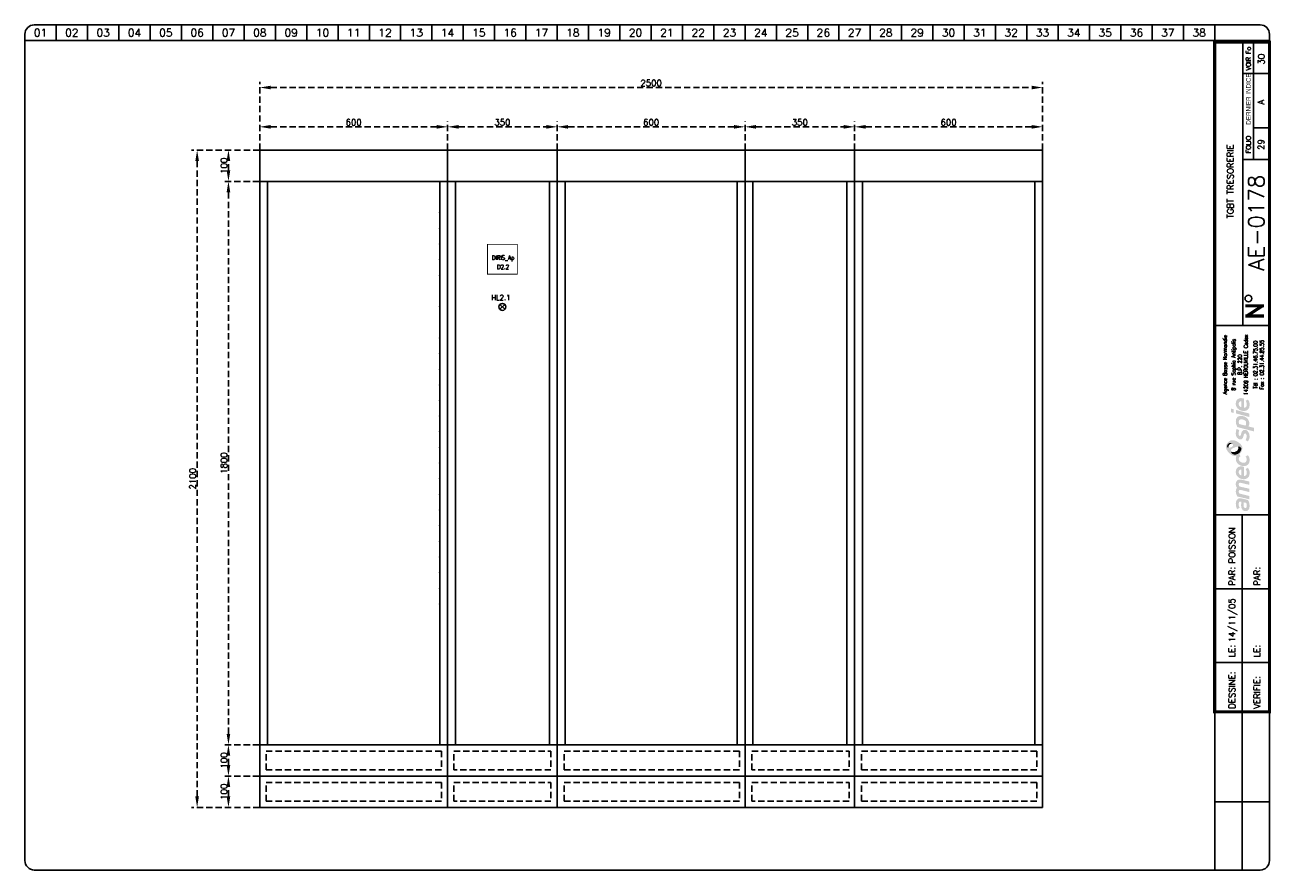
# Model space of a CAD drawing. Extents: x 0 to 398, y 0 to 270.
import ezdxf
from ezdxf.enums import TextEntityAlignment as Align

# ---------------------------------------------------------------- set-up
doc = ezdxf.new("R2010")
doc.units = 0
doc.header["$LTSCALE"] = 20
doc.header["$MEASUREMENT"] = 0
doc.linetypes.add('DISCONTINU', pattern=[0.15, 0.1, -0.05])
for name, color, linetype in [('TEXTE', 3, 'Continuous'), ('TRAIFIN', 1, 'Continuous'), ('TRAIGROS', 2, 'Continuous'), ('TRAIMOY', 4, 'Continuous')]:
    doc.layers.add(name, color=color, linetype=linetype)
doc.styles.add('ROMANS8', font='ROMANS8.shx')
doc.styles.get("Standard").update_dxf_attribs({"font": 'simplex.shx'})
doc.styles.add('TXT', font='txt', dxfattribs={"width": 0.8})
doc.dimstyles.get("Standard").update_dxf_attribs({"dimtxt": 0.18, "dimasz": 0.18, "dimexe": 0.18, "dimexo": 0.0625, "dimgap": 0.09, "dimtad": 0, "dimtih": 1, "dimtoh": 1, "dimdec": 4, "dimzin": 0, "dimdsep": 46, "dimtxsty": 'Standard', "dimcen": 0.09, "dimadec": 0, "dimazin": 0, "dimtfac": 1, "dimtdec": 4, "dimtofl": 0, "dimtmove": 0, "dimatfit": 3, "dimfxl": 0, "dimtolj": 1, "dimtzin": 0, "dimarcsym": 0})

# ---------------------------------------------------------------- blocks, each defined once
blk = doc.blocks.new('FDP-DIV-CHU')
at = {"layer": 'TEXTE', "color": 7, "const_width": 1}
for points in [[(392.75, 180.25), (386.75, 180.25)], [(387.25, 177), (392.25, 180.25)], [(392.75, 177), (386.75, 177)]]:
    blk.add_lwpolyline(points, dxfattribs=at)
at = {"layer": 'TEXTE', "color": 7}
blk.add_circle((387.76, 182.59), 1.08, dxfattribs=at)
at = {"layer": 'TRAIFIN', "color": 7}
for p, q in [((7, 270), (7, 265)), ((17, 270), (17, 265)), ((27, 270), (27, 265)), ((37, 270), (37, 265)), ((47, 270), (47, 265)), ((57, 270), (57, 265)), ((67, 270), (67, 265)), ((77, 270), (77, 265)), ((87, 270), (87, 265)), ((97, 270), (97, 265)), ((107, 270), (107, 265)), ((117, 270), (117, 265)), ((127, 270), (127, 265)), ((137, 270), (137, 265)), ((147, 270), (147, 265)), ((157, 270), (157, 265)), ((167, 270), (167, 265)), ((177, 270), (177, 265)), ((187, 270), (187, 265)), ((197, 270), (197, 265)), ((207, 270), (207, 265)), ((217, 270), (217, 265)), ((227, 270), (227, 265)), ((237, 270), (237, 265)), ((247, 270), (247, 265)), ((257, 270), (257, 265)), ((267, 270), (267, 265)), ((277, 270), (277, 265)), ((287, 270), (287, 265)), ((297, 270), (297, 265)), ((307, 270), (307, 265)), ((317, 270), (317, 265)), ((327, 270), (327, 265)), ((337, 270), (337, 265)), ((347, 270), (347, 265)), ((357, 270), (357, 265)), ((367, 270), (367, 265)), ((377, 270), (377, 265)), ((389.41, 227.04), (389.41, 264.5)), ((389.41, 237.09), (393.96, 237.09))]:
    blk.add_line(p, q, dxfattribs=at)
at = {"layer": 'TRAIGROS', "color": 7}
for p, q in [((-3, 267), (-3, 265)), ((0, 270), (391.5, 270)), ((394.5, 267), (394.5, 265)), ((394.5, 265), (-3, 265)), ((394.5, 265), (-3, 265)), ((-3, 265), (-3, 3)), ((386, 174), (386, 264.5)), ((394.5, 3), (394.5, 265)), ((386, 254.5), (394, 254.5)), ((386, 227.01), (394, 227.01)), ((377, 174), (394.5, 174)), ((377, 113.52), (394.51, 113.52)), ((377, -0.03), (377, 50.52)), ((0, 0), (391.5, 0))]:
    blk.add_line(p, q, dxfattribs=at)
at = {"layer": 'TRAIGROS', "color": 7, "const_width": 1}
blk.add_lwpolyline([(377, 264.5), (377, 50.52), (394.5, 50.52), (394.5, 264.5), (377, 264.5)], dxfattribs=at)
at = {"layer": 'TRAIGROS', "color": 7}
for centre, start, end in [((0, 267), 90, 180), ((391.5, 267), 0, 90), ((0, 3), 180, 270), ((391.5, 3), 270, 0)]:
    blk.add_arc(centre, 3, start, end, dxfattribs=at)
at = {"layer": 'TRAIMOY', "color": 7}
for p, q in [((385.75, -0.01), (385.75, 113.52)), ((377, 89.82), (394.51, 89.82)), ((377, 66.27), (394.51, 66.27)), ((377, 21.75), (394.51, 21.75))]:
    blk.add_line(p, q, dxfattribs=at)
at = {"layer": 'TEXTE', "color": 7}
for s, p in [('01', (2, 267.5)), ('02', (12, 267.5)), ('03', (22, 267.5)), ('04', (32, 267.5)), ('05', (42, 267.5)), ('06', (52, 267.5)), ('07', (62, 267.5)), ('08', (72, 267.5)), ('09', (82, 267.5)), ('10', (92, 267.5)), ('11', (102, 267.5)), ('12', (112, 267.5)), ('13', (122, 267.5)), ('14', (132, 267.5)), ('15', (142, 267.5)), ('16', (152, 267.5)), ('17', (162, 267.5)), ('18', (172, 267.5)), ('19', (182, 267.5)), ('20', (192, 267.5)), ('21', (202, 267.5)), ('22', (212, 267.5)), ('23', (222, 267.5)), ('24', (232, 267.5)), ('25', (242, 267.5)), ('26', (252, 267.5)), ('27', (262, 267.5)), ('28', (272, 267.5)), ('29', (282, 267.5)), ('30', (292, 267.5)), ('31', (302, 267.5)), ('32', (312, 267.5)), ('33', (322, 267.5)), ('34', (332, 267.5)), ('35', (342, 267.5)), ('36', (352, 267.5)), ('37', (362, 267.5)), ('38', (372, 267.5))]:
    blk.add_text(s, height=2.5, dxfattribs=at).set_placement(p, align=Align.MIDDLE)
at = {"layer": 'TEXTE', "color": 7, "width": 0.867769}
blk.add_text('VOIR Fo', height=1.5, rotation=90, dxfattribs=at).set_placement((388.5, 255.5), (388.5, 263), align=Align.FIT)
at = {"layer": 'TEXTE', "color": 7, "style": 'TXT', "width": 0.8}
blk.add_text('DERNIER INDICE', height=1.5, rotation=90, dxfattribs=at).set_placement((388.5, 238.12))
at = {"layer": 'TEXTE', "color": 7}
blk.add_text('FOLIO', height=1.5, rotation=90, dxfattribs=at).set_placement((388.5, 231.76), align=Align.CENTER)
for s, p in [('PAR:', (383.51, 90.82)), ('PAR:', (391.51, 90.82)), ('LE:', (383.51, 67.95)), ('LE:', (391.51, 67.95)), ('DESSINE:', (383.51, 51.52)), ('VERIFIE:', (391.51, 51.52))]:
    blk.add_text(s, height=2, rotation=90, dxfattribs=at).set_placement(p)
at = {"layer": 'TEXTE'}
for tag, p in [('FOLIO_SUIVANT', (392.9, 259.04)), ('INDICE', (392.79, 245.35)), ('FOLIO', (392.79, 231.76))]:
    blk.add_attdef(tag, text='', height=2, rotation=90, dxfattribs=at).set_placement(p, align=Align.CENTER)
blk.add_attdef('INTITULE_DU_PLAN', text='', height=2, rotation=90, dxfattribs=at).set_placement((382, 220), align=Align.MIDDLE)
at = {"layer": 'TEXTE', "color": 4}
blk.add_attdef('NUMERO', text='', height=5, rotation=90, dxfattribs=at).set_placement((392.79, 206.79), align=Align.CENTER)
at = {"layer": 'TEXTE'}
for tag, p in [('DESSINATEUR', (383.53, 97.95)), ('DATE', (383.51, 72.76))]:
    blk.add_attdef(tag, p, '', height=2, rotation=90, dxfattribs=at)
blk = doc.blocks.new('LOGO')
h = blk.add_hatch(color=187)
h.paths.add_polyline_path([(0.27, -25.15), (-0.26, -25.03), (-0.61, -25.01), (-0.96, -25.01), (-1.3, -25.15), (-1.56, -25.39), (-1.76, -25.66), (-1.92, -26.06), (-2.01, -26.61), (-2, -27.13), (-1.95, -27.54), (-1.82, -27.98), (-1.59, -28.49), (-0.78, -28.03), (-0.88, -27.84), (-0.99, -27.58), (-1.06, -27.27), (-1.09, -26.94), (-1.07, -26.65), (-1.03, -26.36), (-0.9, -26.15), (-0.74, -26.05), (-0.59, -26.04), (-0.23, -26.1), (-0.26, -26.47), (-0.29, -26.77), (-0.31, -27.1), (-0.31, -27.41), (-0.26, -27.77), (-0.19, -28.1), (-0.05, -28.44), (0.2, -28.78), (0.48, -28.98), (0.87, -29.11), (1.22, -29.1), (1.58, -29.04), (1.84, -28.87), (2.14, -28.53), (2.3, -28.16), (2.37, -27.71), (2.36, -27.1), (2.28, -26.51), (2.08, -25.89), (1.89, -25.54), (0.84, -25.3)])
h.paths.add_polyline_path([(0.54, -26.31), (1.32, -26.47), (1.41, -26.69), (1.48, -27.01), (1.49, -27.42), (1.48, -27.74), (1.4, -27.9), (1.29, -28.03), (1.14, -28.09), (0.96, -28.1), (0.81, -28.07), (0.69, -27.97), (0.6, -27.85), (0.54, -27.71), (0.5, -27.54), (0.49, -27.3), (0.49, -27.06), (0.5, -26.59)], flags=16)
h.paths.add_polyline_path([(-0.88, -23.47), (-0.97, -23.29), (-1.06, -23.08), (-1.08, -22.86), (-1.05, -22.63), (-0.97, -22.45), (-0.79, -22.36), (-0.5, -22.33), (2.29, -23.01), (2.29, -21.94), (-0.8, -21.24), (-0.96, -21.08), (-1.06, -20.77), (-1.1, -20.45), (-1, -20.2), (-0.87, -20.11), (-0.7, -20.03), (-0.48, -20.05), (2.29, -20.7), (2.29, -19.65), (-0.36, -19.01), (-0.65, -19), (-1.01, -19.01), (-1.3, -19.12), (-1.55, -19.28), (-1.77, -19.54), (-1.9, -19.8), (-1.98, -20), (-2.02, -20.38), (-2.01, -20.76), (-1.91, -21.13), (-1.79, -21.45), (-1.64, -21.71), (-1.75, -21.83), (-1.89, -22.08), (-1.98, -22.36), (-2.01, -22.66), (-2.01, -23), (-1.95, -23.36), (-1.85, -23.71), (-1.69, -24.08), (-1.5, -24.43), (2.29, -25.32), (2.29, -24.26)])
h.paths.add_polyline_path([(-0.19, -14.81), (-0.51, -14.81), (-0.91, -14.88), (-1.19, -15), (-1.42, -15.16), (-1.64, -15.38), (-1.83, -15.67), (-1.95, -15.97), (-2, -16.26), (-2.02, -16.52), (-2.01, -16.84), (-1.96, -17.15), (-1.84, -17.46), (-1.65, -17.81), (-1.41, -18.09), (-1.14, -18.33), (-0.89, -18.51), (-0.59, -18.68), (-0.17, -18.82), (0.24, -18.89), (0.59, -18.91), (0.98, -18.88), (1.37, -18.75), (1.77, -18.51), (2.17, -18.06), (2.33, -17.58), (2.38, -17.11), (2.38, -16.56), (2.33, -16.15), (2.2, -15.79), (2.03, -15.5), (1.82, -15.25), (1.14, -15.68), (1.3, -15.94), (1.42, -16.3), (1.49, -16.68), (1.49, -16.99), (1.43, -17.33), (1.23, -17.63), (0.99, -17.81), (0.79, -17.86), (0.6, -17.84), (0.6, -14.97), (0.23, -14.85)])
h.paths.add_polyline_path([(-0.26, -17.69), (-0.43, -17.64), (-0.58, -17.55), (-0.76, -17.39), (-0.9, -17.24), (-1.01, -17.02), (-1.06, -16.86), (-1.08, -16.63), (-1.06, -16.36), (-0.96, -16.16), (-0.83, -15.98), (-0.62, -15.87), (-0.44, -15.83), (-0.26, -15.83)], flags=16)
h.paths.add_polyline_path([(-0.09, -13.56), (-0.44, -13.4), (-0.74, -13.16), (-0.95, -12.9), (-1.04, -12.61), (-1.08, -12.36), (-1.02, -12.05), (-0.89, -11.83), (-0.73, -11.69), (-0.61, -11.61), (-0.5, -11.55), (-0.88, -10.89), (-1.08, -11.04), (-1.32, -11.18), (-1.51, -11.28), (-1.78, -11.38), (-1.87, -11.55), (-1.97, -11.89), (-2.01, -12.3), (-1.98, -12.76), (-1.82, -13.35), (-1.54, -13.76), (-1.25, -14.08), (-0.85, -14.34), (-0.48, -14.51), (-0.05, -14.65), (0.44, -14.71), (0.94, -14.69), (1.47, -14.5), (1.83, -14.25), (2.09, -13.94), (2.26, -13.6), (2.36, -13.21), (2.39, -12.82), (2.37, -12.43), (2.27, -11.98), (2.07, -11.58), (1.82, -11.23), (1.12, -11.67), (1.29, -11.95), (1.43, -12.27), (1.45, -12.61), (1.43, -12.96), (1.23, -13.36), (0.95, -13.57), (0.61, -13.63), (0.31, -13.63)])
h.paths.add_polyline_path([(1.25, -3.19), (0.94, -3.13), (0.59, -3.14), (0.32, -3.25), (0.1, -3.49), (-0.12, -3.81), (-0.25, -4.17), (-0.38, -4.62), (-0.46, -4.92), (-0.59, -5.03), (-0.74, -5.08), (-0.86, -5.03), (-0.96, -4.94), (-1.06, -4.74), (-1.12, -4.53), (-1.11, -4.23), (-1.07, -3.86), (-1.01, -3.51), (-0.93, -3.23), (-1.72, -2.85), (-1.84, -3.12), (-1.93, -3.4), (-1.97, -3.68), (-2, -3.98), (-2.02, -4.32), (-2, -4.65), (-1.94, -5.01), (-1.8, -5.31), (-1.64, -5.58), (-1.4, -5.84), (-1.11, -6.04), (-0.85, -6.17), (-0.56, -6.2), (-0.24, -6.15), (0.01, -5.99), (0.18, -5.81), (0.32, -5.51), (0.41, -5.18), (0.51, -4.86), (0.57, -4.63), (0.67, -4.45), (0.78, -4.33), (0.97, -4.29), (1.15, -4.35), (1.3, -4.55), (1.41, -4.85), (1.44, -5.24), (1.41, -5.62), (1.33, -5.91), (1.23, -6.15), (1.09, -6.39), (1.78, -6.81), (1.86, -6.74), (1.97, -6.61), (2.14, -6.32), (2.27, -6), (2.36, -5.62), (2.37, -5.24), (2.35, -4.86), (2.3, -4.52), (2.19, -4.21), (2.03, -3.92), (1.85, -3.65), (1.57, -3.35)])
h.paths.add_polyline_path([(1.14, 0.91), (0.82, 1.08), (0.5, 1.2), (0.1, 1.27), (-0.26, 1.3), (-0.73, 1.29), (-1.12, 1.19), (-1.38, 1.04), (-1.61, 0.8), (-1.77, 0.55), (-1.89, 0.33), (-1.98, 0.01), (-2.01, -0.32), (-1.99, -0.65), (-1.95, -1.02), (-1.88, -1.34), (-1.76, -1.63), (-1.63, -1.96), (-1.52, -2.24), (3.84, -3.66), (3.84, -2.51), (1.96, -2.01), (2.11, -1.85), (2.24, -1.56), (2.27, -1.32), (2.29, -1.04), (2.27, -0.75), (2.21, -0.44), (2.07, -0.1), (1.9, 0.2), (1.71, 0.44), (1.43, 0.71)])
h.paths.add_polyline_path([(0.98, -1.77), (-0.92, -1.28), (-0.98, -1.1), (-1.05, -0.84), (-1.07, -0.56), (-1.04, -0.29), (-0.94, -0.06), (-0.77, 0.11), (-0.53, 0.2), (-0.24, 0.22), (0.04, 0.2), (0.35, 0.13), (0.58, 0.05), (0.81, -0.07), (1.02, -0.24), (1.19, -0.46), (1.27, -0.68), (1.28, -0.93), (1.28, -1.16), (1.24, -1.43), (1.15, -1.61)], flags=16)
h.paths.add_polyline_path([(-1.97, 3.22), (-1.97, 2.11), (2.35, 0.95), (2.35, 2.06)])
h.paths.add_polyline_path([(-3.55, 3.65), (-3.55, 2.48), (-2.65, 2.25), (-2.65, 3.43)])
h.paths.add_polyline_path([(-0.19, 6.99), (-0.51, 6.99), (-0.91, 6.92), (-1.19, 6.81), (-1.42, 6.64), (-1.64, 6.43), (-1.83, 6.14), (-1.95, 5.83), (-2, 5.54), (-2.02, 5.28), (-2.01, 4.96), (-1.96, 4.66), (-1.84, 4.34), (-1.65, 4), (-1.41, 3.71), (-1.14, 3.48), (-0.89, 3.29), (-0.59, 3.12), (-0.17, 2.98), (0.24, 2.92), (0.59, 2.89), (0.98, 2.93), (1.37, 3.06), (1.77, 3.29), (2.17, 3.75), (2.33, 4.22), (2.38, 4.7), (2.38, 5.24), (2.33, 5.65), (2.2, 6.02), (2.03, 6.3), (1.82, 6.56), (1.14, 6.13), (1.3, 5.87), (1.42, 5.5), (1.49, 5.12), (1.49, 4.82), (1.43, 4.47), (1.23, 4.17), (0.99, 4), (0.79, 3.94), (0.6, 3.96), (0.6, 6.83), (0.23, 6.96)])
h.paths.add_polyline_path([(-0.26, 4.11), (-0.43, 4.16), (-0.58, 4.26), (-0.76, 4.42), (-0.9, 4.56), (-1.01, 4.78), (-1.06, 4.95), (-1.08, 5.17), (-1.06, 5.44), (-0.96, 5.64), (-0.83, 5.82), (-0.62, 5.93), (-0.44, 5.97), (-0.26, 5.97)], flags=16)
h = blk.add_hatch(color=135)
h.paths.add_polyline_path([(-2.62, -6.48), (-2.99, -6.44), (-3.33, -6.46), (-3.66, -6.54), (-3.9, -6.66), (-4.19, -6.88), (-4.48, -7.12), (-4.72, -7.4), (-4.9, -7.71), (-5.08, -8.08), (-5.15, -8.51), (-5.14, -8.84), (-5.03, -9.22), (-4.88, -9.56), (-4.68, -9.88), (-4.46, -10.22), (-4.19, -10.51), (-3.87, -10.81), (-3.57, -11.02), (-3.23, -11.21), (-2.91, -11.36), (-2.54, -11.44), (-2.16, -11.45), (-1.78, -11.38), (-1.51, -11.28), (-1.32, -11.18), (-1.08, -11.04), (-0.88, -10.89), (-0.73, -10.77), (-0.54, -10.54), (-0.29, -10.22), (-0.06, -9.77), (0.06, -9.2), (0.05, -8.64), (-0.11, -8.22), (-0.36, -7.85), (-0.69, -7.52), (-1.07, -7.21), (-1.43, -6.95), (-1.9, -6.73), (-2.27, -6.57)])
h.paths.add_polyline_path([(-2.94, -7.94), (-2.93, -8.06), (-2.93, -8.18), (-2.98, -8.34), (-3.08, -8.43), (-3.22, -8.54), (-3.43, -8.66), (-3.65, -8.75), (-3.89, -8.84), (-4.16, -8.87), (-4.34, -8.85), (-4.5, -8.82), (-4.67, -8.73), (-4.76, -8.58), (-4.8, -8.43), (-4.79, -8.24), (-4.75, -8.06), (-4.69, -7.92), (-4.59, -7.78), (-4.48, -7.64), (-4.34, -7.51), (-4.19, -7.41), (-4, -7.31), (-3.79, -7.28), (-3.58, -7.31), (-3.42, -7.38), (-3.25, -7.49), (-3.12, -7.62), (-3.02, -7.79)], flags=16)
h.paths.add_polyline_path([(-1.84, -8.57), (-1.32, -8.49), (-1.12, -8.49), (-0.87, -8.49), (-0.65, -8.57), (-0.45, -8.72), (-0.32, -8.9), (-0.26, -9.1), (-0.28, -9.35), (-0.35, -9.63), (-0.51, -9.97), (-0.73, -10.32), (-1.02, -10.58), (-1.39, -10.82), (-1.78, -10.98), (-2.23, -11.04), (-2.55, -11.01), (-2.82, -10.95), (-3.16, -10.77), (-3.4, -10.52), (-3.53, -10.28), (-3.6, -10.02), (-3.6, -9.73), (-3.5, -9.48), (-3.31, -9.23), (-3, -9.04), (-2.68, -8.88), (-2.26, -8.71)], flags=16)
h = blk.add_hatch(color=253)
h.paths.add_polyline_path([(-4, -7.31), (-4.19, -7.41), (-4.34, -7.51), (-4.48, -7.64), (-4.59, -7.78), (-4.69, -7.92), (-4.75, -8.06), (-4.79, -8.24), (-4.8, -8.43), (-4.76, -8.58), (-4.67, -8.73), (-4.5, -8.82), (-4.34, -8.85), (-4.36, -8.64), (-4.33, -8.43), (-4.27, -8.21), (-4.19, -8.05), (-4.09, -7.91), (-3.95, -7.79), (-3.82, -7.69), (-3.65, -7.62), (-3.47, -7.58), (-3.28, -7.58), (-3.12, -7.62), (-3.25, -7.49), (-3.42, -7.38), (-3.58, -7.31), (-3.79, -7.28)])
h.paths.add_polyline_path([(-0.87, -8.49), (-1.12, -8.49), (-1.32, -8.49), (-1.27, -8.65), (-1.22, -8.89), (-1.24, -9.17), (-1.31, -9.4), (-1.45, -9.63), (-1.67, -9.84), (-1.91, -10), (-2.2, -10.15), (-2.48, -10.22), (-2.71, -10.25), (-2.97, -10.24), (-3.22, -10.21), (-3.44, -10.12), (-3.6, -10.02), (-3.53, -10.28), (-3.4, -10.52), (-3.16, -10.77), (-2.82, -10.95), (-2.55, -11.01), (-2.23, -11.04), (-1.78, -10.98), (-1.39, -10.82), (-1.02, -10.58), (-0.73, -10.32), (-0.51, -9.97), (-0.35, -9.63), (-0.28, -9.35), (-0.26, -9.1), (-0.32, -8.9), (-0.45, -8.72), (-0.65, -8.57)])
at = {"color": 7, "style": 'ROMANS8', "width": 0.8}
for s, height, p in [('Agence Basse Normandie', 1.2384, (-4.85, 17.68)), ('8 rue Sophia Antipolis', 1.2384, (-2.12, 17.68)), ('14209 HEROUVILLE Cedex', 1.2384, (1.84, 17.68)), ('B.P. 220', 1.238, (-0.08, 17.68)), ('Tél : 02.31.46.75.00', 1.2384, (4.88, 17.68)), ('Fax : 02.31.44.85.55', 1.2384, (6.91, 17.68))]:
    blk.add_text(s, height=height, rotation=90, dxfattribs=at).set_placement(p, align=Align.CENTER)
blk = doc.blocks.new('*D12')
at = {"layer": 'DEFPOINTS', "color": 0, "linetype": 'DISCONTINU'}
for p in [(170, 237.44), (135, 230), (170, 230)]:
    blk.add_point(p, dxfattribs=at)
at = {"layer": 'TEXTE', "color": 7, "linetype": 'DISCONTINU', "lineweight": -2}
for p, q in [((135, 230.1), (135, 239.24)), ((170, 230.1), (170, 239.24)), ((138.5, 237.44), (166.5, 237.44))]:
    blk.add_line(p, q, dxfattribs=at)
at = {"layer": 'TEXTE', "color": 7, "linetype": 'DISCONTINU'}
for points in [[(138.5, 238.02), (138.5, 236.85), (135, 237.44)], [(166.5, 238.02), (166.5, 236.85), (170, 237.44)]]:
    blk.add_solid(points, dxfattribs=at)
at = {"layer": 'TEXTE', "linetype": 'DISCONTINU', "insert": (152.5, 238.88), "char_height": 2, "attachment_point": 5}
blk.add_mtext('\\A1;350', dxfattribs=at)
blk = doc.blocks.new('*D13')
at = {"layer": 'DEFPOINTS', "color": 0, "linetype": 'DISCONTINU'}
for p in [(230, 237.44), (170, 230), (230, 230)]:
    blk.add_point(p, dxfattribs=at)
at = {"layer": 'TEXTE', "color": 7, "linetype": 'DISCONTINU', "lineweight": -2}
for p, q in [((170, 230.1), (170, 239.24)), ((230, 230.1), (230, 239.24)), ((173.5, 237.44), (226.5, 237.44))]:
    blk.add_line(p, q, dxfattribs=at)
at = {"layer": 'TEXTE', "color": 7, "linetype": 'DISCONTINU'}
for points in [[(173.5, 238.02), (173.5, 236.85), (170, 237.44)], [(226.5, 238.02), (226.5, 236.85), (230, 237.44)]]:
    blk.add_solid(points, dxfattribs=at)
at = {"layer": 'TEXTE', "linetype": 'DISCONTINU', "insert": (200, 238.88), "char_height": 2, "attachment_point": 5}
blk.add_mtext('\\A1;600', dxfattribs=at)
blk = doc.blocks.new('*D15')
at = {"layer": 'DEFPOINTS', "color": 0, "linetype": 'DISCONTINU'}
for p in [(325, 237.44), (265, 230), (325, 230)]:
    blk.add_point(p, dxfattribs=at)
at = {"layer": 'TEXTE', "color": 7, "linetype": 'DISCONTINU', "lineweight": -2}
for p, q in [((265, 230.1), (265, 239.24)), ((325, 230.1), (325, 239.24)), ((268.5, 237.44), (321.5, 237.44))]:
    blk.add_line(p, q, dxfattribs=at)
at = {"layer": 'TEXTE', "color": 7, "linetype": 'DISCONTINU'}
for points in [[(268.5, 238.02), (268.5, 236.85), (265, 237.44)], [(321.5, 238.02), (321.5, 236.85), (325, 237.44)]]:
    blk.add_solid(points, dxfattribs=at)
at = {"layer": 'TEXTE', "linetype": 'DISCONTINU', "insert": (295, 238.88), "char_height": 2, "attachment_point": 5}
blk.add_mtext('\\A1;600', dxfattribs=at)
blk = doc.blocks.new('*D14')
at = {"layer": 'DEFPOINTS', "color": 0, "linetype": 'DISCONTINU'}
for p in [(265, 237.44), (230, 230), (265, 230)]:
    blk.add_point(p, dxfattribs=at)
at = {"layer": 'TEXTE', "color": 7, "linetype": 'DISCONTINU', "lineweight": -2}
for p, q in [((230, 230.1), (230, 239.24)), ((265, 230.1), (265, 239.24)), ((233.5, 237.44), (261.5, 237.44))]:
    blk.add_line(p, q, dxfattribs=at)
at = {"layer": 'TEXTE', "color": 7, "linetype": 'DISCONTINU'}
for points in [[(233.5, 238.02), (233.5, 236.85), (230, 237.44)], [(261.5, 238.02), (261.5, 236.85), (265, 237.44)]]:
    blk.add_solid(points, dxfattribs=at)
at = {"layer": 'TEXTE', "linetype": 'DISCONTINU', "insert": (247.5, 238.88), "char_height": 2, "attachment_point": 5}
blk.add_mtext('\\A1;350', dxfattribs=at)
blk = doc.blocks.new('*D16')
at = {"layer": 'DEFPOINTS', "color": 0, "linetype": 'DISCONTINU'}
for p in [(135, 237.44), (75, 230), (135, 230)]:
    blk.add_point(p, dxfattribs=at)
at = {"layer": 'TEXTE', "color": 7, "linetype": 'DISCONTINU', "lineweight": -2}
for p, q in [((75, 230.1), (75, 239.24)), ((135, 230.1), (135, 239.24)), ((78.5, 237.44), (131.5, 237.44))]:
    blk.add_line(p, q, dxfattribs=at)
at = {"layer": 'TEXTE', "color": 7, "linetype": 'DISCONTINU'}
for points in [[(78.5, 238.02), (78.5, 236.85), (75, 237.44)], [(131.5, 238.02), (131.5, 236.85), (135, 237.44)]]:
    blk.add_solid(points, dxfattribs=at)
at = {"layer": 'TEXTE', "linetype": 'DISCONTINU', "insert": (105, 238.88), "char_height": 2, "attachment_point": 5}
blk.add_mtext('\\A1;600', dxfattribs=at)
blk = doc.blocks.new('*D17')
at = {"layer": 'DEFPOINTS', "color": 0, "linetype": 'DISCONTINU'}
for p in [(325, 250), (75, 230), (325, 230)]:
    blk.add_point(p, dxfattribs=at)
at = {"layer": 'TEXTE', "color": 7, "linetype": 'DISCONTINU', "lineweight": -2}
for p, q in [((75, 230.1), (75, 251.8)), ((325, 230.1), (325, 251.8)), ((78.5, 250), (321.5, 250))]:
    blk.add_line(p, q, dxfattribs=at)
at = {"layer": 'TEXTE', "color": 7, "linetype": 'DISCONTINU'}
for points in [[(78.5, 250.58), (78.5, 249.42), (75, 250)], [(321.5, 250.58), (321.5, 249.42), (325, 250)]]:
    blk.add_solid(points, dxfattribs=at)
at = {"layer": 'TEXTE', "linetype": 'DISCONTINU', "insert": (200, 251.44), "char_height": 2, "attachment_point": 5}
blk.add_mtext('\\A1;2500', dxfattribs=at)
blk = doc.blocks.new('*D18')
at = {"layer": 'DEFPOINTS', "color": 0, "linetype": 'DISCONTINU'}
for p in [(65, 30), (75, 30), (75, 20)]:
    blk.add_point(p, dxfattribs=at)
at = {"layer": 'TEXTE', "color": 7, "linetype": 'DISCONTINU', "lineweight": -2}
for p, q in [((74.9, 30), (63.2, 30)), ((65, 23.5), (65, 26.5)), ((74.9, 20), (63.2, 20))]:
    blk.add_line(p, q, dxfattribs=at)
at = {"layer": 'TEXTE', "color": 7, "linetype": 'DISCONTINU'}
for points in [[(64.42, 26.5), (65.58, 26.5), (65, 30)], [(64.42, 23.5), (65.58, 23.5), (65, 20)]]:
    blk.add_solid(points, dxfattribs=at)
at = {"layer": 'TEXTE', "linetype": 'DISCONTINU', "insert": (63.56, 25), "char_height": 2, "attachment_point": 5, "rotation": 90}
blk.add_mtext('\\A1;100', dxfattribs=at)
blk = doc.blocks.new('*D19')
at = {"layer": 'DEFPOINTS', "color": 0, "linetype": 'DISCONTINU'}
for p in [(65, 40), (75, 40), (74.9, 30)]:
    blk.add_point(p, dxfattribs=at)
at = {"layer": 'TEXTE', "color": 7, "linetype": 'DISCONTINU', "lineweight": -2}
for p, q in [((74.9, 40), (63.2, 40)), ((65, 33.5), (65, 36.5)), ((74.8, 30), (63.2, 30))]:
    blk.add_line(p, q, dxfattribs=at)
at = {"layer": 'TEXTE', "color": 7, "linetype": 'DISCONTINU'}
for points in [[(64.42, 36.5), (65.58, 36.5), (65, 40)], [(64.42, 33.5), (65.58, 33.5), (65, 30)]]:
    blk.add_solid(points, dxfattribs=at)
at = {"layer": 'TEXTE', "linetype": 'DISCONTINU', "insert": (63.56, 35), "char_height": 2, "attachment_point": 5, "rotation": 90}
blk.add_mtext('\\A1;100', dxfattribs=at)
blk = doc.blocks.new('*D20')
at = {"layer": 'DEFPOINTS', "color": 0, "linetype": 'DISCONTINU'}
for p in [(65, 220), (75, 220), (74.9, 40)]:
    blk.add_point(p, dxfattribs=at)
at = {"layer": 'TEXTE', "color": 7, "linetype": 'DISCONTINU', "lineweight": -2}
for p, q in [((74.9, 220), (63.2, 220)), ((65, 43.5), (65, 216.5)), ((74.8, 40), (63.2, 40))]:
    blk.add_line(p, q, dxfattribs=at)
at = {"layer": 'TEXTE', "color": 7, "linetype": 'DISCONTINU'}
for points in [[(64.42, 216.5), (65.58, 216.5), (65, 220)], [(64.42, 43.5), (65.58, 43.5), (65, 40)]]:
    blk.add_solid(points, dxfattribs=at)
at = {"layer": 'TEXTE', "linetype": 'DISCONTINU', "insert": (63.56, 130), "char_height": 2, "attachment_point": 5, "rotation": 90}
blk.add_mtext('\\A1;1800', dxfattribs=at)
blk = doc.blocks.new('*D21')
at = {"layer": 'DEFPOINTS', "color": 0, "linetype": 'DISCONTINU'}
for p in [(65, 230), (75, 230), (74.9, 220)]:
    blk.add_point(p, dxfattribs=at)
at = {"layer": 'TEXTE', "color": 7, "linetype": 'DISCONTINU', "lineweight": -2}
for p, q in [((74.9, 230), (63.2, 230)), ((65, 223.5), (65, 226.5)), ((74.8, 220), (63.2, 220))]:
    blk.add_line(p, q, dxfattribs=at)
at = {"layer": 'TEXTE', "color": 7, "linetype": 'DISCONTINU'}
for points in [[(64.42, 226.5), (65.58, 226.5), (65, 230)], [(64.42, 223.5), (65.58, 223.5), (65, 220)]]:
    blk.add_solid(points, dxfattribs=at)
at = {"layer": 'TEXTE', "linetype": 'DISCONTINU', "insert": (63.56, 225), "char_height": 2, "attachment_point": 5, "rotation": 90}
blk.add_mtext('\\A1;100', dxfattribs=at)
blk = doc.blocks.new('*D22')
at = {"layer": 'DEFPOINTS', "color": 0, "linetype": 'DISCONTINU'}
for p in [(55, 230), (75, 230), (75, 20)]:
    blk.add_point(p, dxfattribs=at)
at = {"layer": 'TEXTE', "color": 7, "linetype": 'DISCONTINU', "lineweight": -2}
for p, q in [((74.9, 230), (53.2, 230)), ((55, 23.5), (55, 226.5)), ((74.9, 20), (53.2, 20))]:
    blk.add_line(p, q, dxfattribs=at)
at = {"layer": 'TEXTE', "color": 7, "linetype": 'DISCONTINU'}
for points in [[(54.42, 226.5), (55.58, 226.5), (55, 230)], [(54.42, 23.5), (55.58, 23.5), (55, 20)]]:
    blk.add_solid(points, dxfattribs=at)
at = {"layer": 'TEXTE', "linetype": 'DISCONTINU', "insert": (53.56, 125), "char_height": 2, "attachment_point": 5, "rotation": 90}
blk.add_mtext('\\A1;2100', dxfattribs=at)

msp = doc.modelspace()

# ---------------------------------------------------------------- linework, layer by layer
at = {"color": 0, "const_width": 0.25, "flags": 128}
msp.add_lwpolyline([(157.25, 199.87), (147.75, 199.87), (147.75, 190.37), (157.25, 190.37)], close=True, dxfattribs=at)
at = {"layer": 'TRAIFIN'}
for p, q in [((135, 230), (75, 230)), ((135, 30), (135, 230)), ((75, 30), (135, 30)), ((75, 30), (75, 20)), ((135, 30), (135, 20)), ((170, 30), (170, 20)), ((230, 30), (230, 20)), ((265, 30), (265, 20)), ((325, 30), (325, 20)), ((75, 20), (135, 20)), ((135, 20), (170, 20)), ((170, 20), (230, 20)), ((230, 20), (265, 20)), ((265, 20), (325, 20))]:
    msp.add_line(p, q, dxfattribs=at)
for points in [[(75, 230.1), (75, 30)], [(135, 230), (135, 220), (75, 220)], [(230, 230), (230, 220), (135, 220)], [(230, 30), (230, 230), (135, 230), (135, 30), (230, 30)], [(170, 230), (170, 30)], [(325, 30), (325, 230), (230, 230), (230, 30), (325, 30)], [(325, 230), (325, 220), (230, 220)], [(265, 230), (265, 30)], [(77.5, 220), (77.5, 40)], [(132.5, 220), (132.5, 40)], [(137.5, 220), (137.5, 40)], [(167.5, 220), (167.5, 40)], [(172.5, 220), (172.5, 40)], [(227.5, 220), (227.5, 40)], [(232.5, 220), (232.5, 40)], [(262.5, 220), (262.5, 40)], [(267.5, 220), (267.5, 40)], [(322.5, 220), (322.5, 40)], [(77.5, 210), (77.5, 185)], [(172.5, 210), (172.5, 185)], [(267.5, 210), (267.5, 185)], [(153.28, 179.13), (151.72, 180.69)], [(151.72, 179.13), (153.28, 180.69)], [(77.5, 150), (77.5, 130)], [(172.5, 150), (172.5, 130)], [(267.5, 150), (267.5, 130)], [(77.5, 130), (77.5, 115)], [(172.5, 130), (172.5, 115)], [(267.5, 130), (267.5, 115)], [(132.5, 125), (132.5, 105)], [(77.5, 75), (77.5, 60)], [(172.5, 75), (172.5, 60)], [(267.5, 75), (267.5, 60)], [(135, 30), (135, 40), (75, 40)], [(230, 30), (230, 40), (135, 40)], [(325, 30), (325, 40), (230, 40)]]:
    msp.add_lwpolyline(points, dxfattribs=at)
at = {"layer": 'TRAIFIN', "linetype": 'DISCONTINU'}
for points in [[(77, 38), (133, 38), (133, 32), (77, 32)], [(137, 38), (168, 38), (168, 32), (137, 32)], [(172.2, 38), (228.2, 38), (228.2, 32), (172.2, 32)], [(232.2, 38), (263.2, 38), (263.2, 32), (232.2, 32)], [(267.2, 38), (323.2, 38), (323.2, 32), (267.2, 32)], [(77, 28), (133, 28), (133, 22), (77, 22)], [(137, 28), (168, 28), (168, 22), (137, 22)], [(172.2, 28), (228.2, 28), (228.2, 22), (172.2, 22)], [(232.2, 28), (263.2, 28), (263.2, 22), (232.2, 22)], [(267.2, 28), (323.2, 28), (323.2, 22), (267.2, 22)]]:
    msp.add_lwpolyline(points, close=True, dxfattribs=at)
at = {"layer": 'TRAIFIN'}
msp.add_circle((152.5, 179.91), 1.1, dxfattribs=at)
for p in [(132.5, 210), (132.5, 205), (132.5, 200), (132.5, 195), (132.5, 190), (132.5, 180), (132.5, 170), (132.5, 165), (132.5, 160), (132.5, 155), (132.5, 150), (132.5, 145), (132.5, 140), (132.5, 135), (132.5, 130), (132.5, 125), (132.5, 120), (132.5, 115), (132.5, 110), (132.5, 105), (132.5, 100), (132.5, 95), (132.5, 90), (132.5, 85)]:
    msp.add_point(p, dxfattribs=at)

# ---------------------------------------------------------------- block references
msp.add_blockref('LOGO', (388.75, 143.76))
at = {"layer": 'TEXTE'}
msp.add_blockref('FDP-DIV-CHU', (3, 0), dxfattribs=at).add_auto_attribs({'DATE': '14/11/05', 'DESSINATEUR': 'POISSON', 'NUMERO': 'AE-0178', 'INTITULE_DU_PLAN': 'TGBT TRESORERIE', 'FOLIO': '29', 'FOLIO_SUIVANT': '30', 'INDICE': 'A'})

# ---------------------------------------------------------------- texts
at = {"color": 0, "width": 0.732}
for s, p in [('DIRIS_Ap', (152.7, 196.35)), ('D2.2', (152.7, 193.39))]:
    msp.add_text(s, height=1.429, dxfattribs=at).set_placement(p, align=Align.TOP_CENTER)
at = {"layer": 'TRAIFIN', "color": 3, "insert": (155.04, 183.71), "char_height": 1.6, "width": 11.9865, "attachment_point": 3}
msp.add_mtext('HL2.1', dxfattribs=at)

# ---------------------------------------------------------------- dimensions: what is measured, and where the dimension line sits
at = {"layer": 'TEXTE', "linetype": 'DISCONTINU'}
for base, p1, p2, picture, middle in [((325, 250), (75, 230), (325, 230), '*D17', (200, 251.44)), ((135, 237.44), (75, 230), (135, 230), '*D16', (105, 238.88)), ((170, 237.44), (135, 230), (170, 230), '*D12', (152.5, 238.88)), ((230, 237.44), (170, 230), (230, 230), '*D13', (200, 238.88)), ((265, 237.44), (230, 230), (265, 230), '*D14', (247.5, 238.88)), ((325, 237.44), (265, 230), (325, 230), '*D15', (295, 238.88))]:
    dim = msp.add_linear_dim(base=base, p1=p1, p2=p2, dimstyle='Standard', override={"dimtxt": 2, "dimasz": 3.5, "dimexe": 1.8, "dimexo": 0.1, "dimgap": 0.44, "dimtad": 1, "dimtih": 0, "dimdec": 0, "dimlfac": 10, "dimcen": 1.5, "dimclrd": 7, "dimclre": 7, "dimclrt": 256, "dimtdec": 0, "dimtmove": 2, "dimtvp": 1}, dxfattribs=at)
    dim.commit()
    dim.dimension.update_dxf_attribs({"geometry": picture, "text_midpoint": middle})
for base, p1, p2, picture, middle in [((55, 230), (75, 20), (75, 230), '*D22', (53.56, 125)), ((65, 230), (74.9, 220), (75, 230), '*D21', (63.56, 225)), ((65, 220), (74.9, 40), (75, 220), '*D20', (63.56, 130)), ((65, 40), (74.9, 30), (75, 40), '*D19', (63.56, 35)), ((65, 30), (75, 20), (75, 30), '*D18', (63.56, 25))]:
    dim = msp.add_linear_dim(base=base, p1=p1, p2=p2, angle=90, dimstyle='Standard', override={"dimtxt": 2, "dimasz": 3.5, "dimexe": 1.8, "dimexo": 0.1, "dimgap": 0.44, "dimtad": 1, "dimtih": 0, "dimdec": 0, "dimlfac": 10, "dimcen": 1.5, "dimclrd": 7, "dimclre": 7, "dimclrt": 256, "dimtdec": 0, "dimtmove": 2, "dimtvp": 1}, dxfattribs=at)
    dim.commit()
    dim.dimension.update_dxf_attribs({"geometry": picture, "text_midpoint": middle})

doc.saveas('drawing.dxf')
